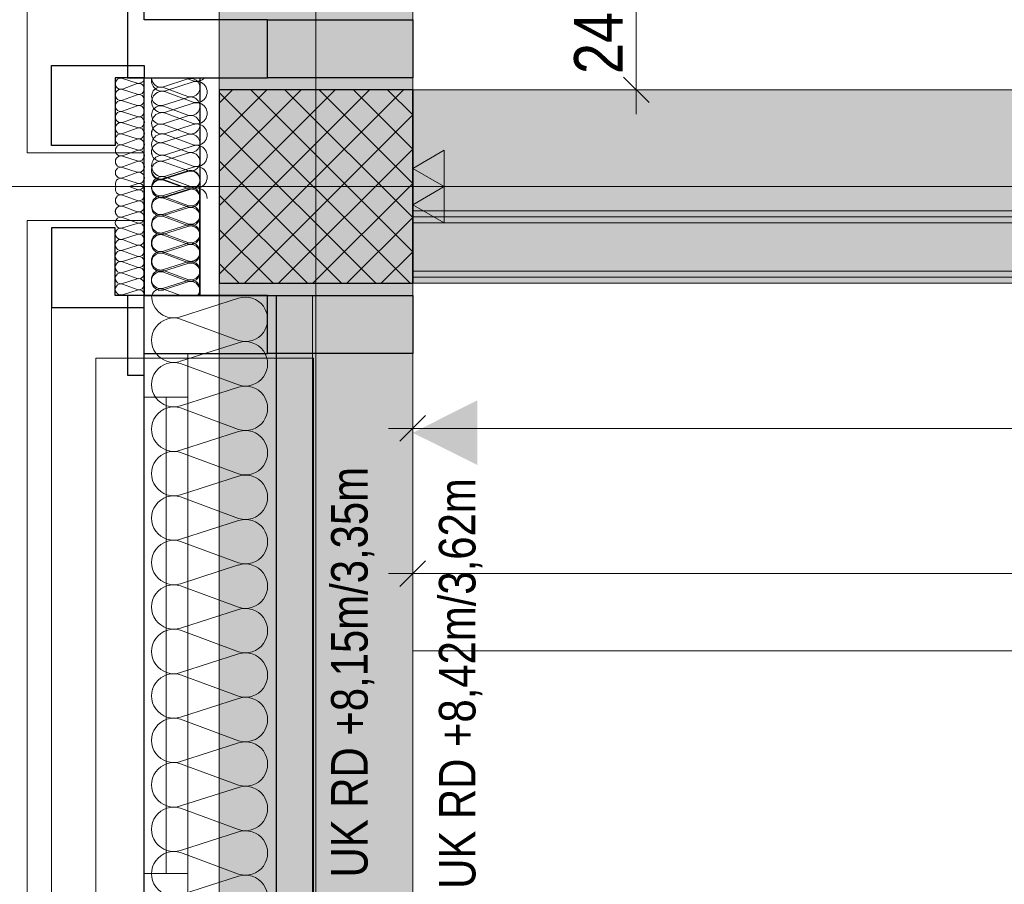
# Model space of a CAD drawing. Extents: x -420 to 300, y 62 to 1162.
# Tile 47 of 130: x -315 to -274, y 581 to 616. Entities that reach past the tile are written whole.
import ezdxf
from ezdxf.lldxf.tags import DXFTag

# ---------------------------------------------------------------- set-up
doc = ezdxf.new("R2010")
doc.units = 0
doc.layers.get('0').update_dxf_attribs({"lineweight": 35})
for name, color, linetype, lineweight, true_color in [('00 -Bauelemente -Dämmung innen', 7, 'Continuous', 9, 0xff7fe6), ('00 -Bauelemente -Gipskarton', 7, 'Continuous', 9, 0xff7fe6), ('00_Beschriftung UZ', 3, 'Continuous', 13, 0x00ff00), ('30 -33 Aussenwände- 3 Aussenstützen', 7, 'Continuous', 50, 0x0000dd), ('30 -33 Aussenwände- 7 Fassade_ Elemente', 7, 'Continuous', 9, 0x00aacc), ('30 -34 Innenwände- 2 nichttragend', 7, 'Continuous', 18, 0xff7fe6), ('30 -35 Decken- 1 Konstruktion-Träger- Stahlbeton', 7, 'grob-A06G9F4K8I', 13, 0x33aa00), ('60- 61 allgemeine Ausstattung- 1 Möbel', 7, 'Continuous', 9, 0x00cccc), ('70 -72 Beschriftung- 2 Beschriftung Bauteile', 7, 'Continuous', 9, 0x9999ff), ('70 -76 Bemaßung- 2 Allgemein', 9, 'Continuous', 5, 0x808080)]:
    doc.layers.add(name, color=color, linetype=linetype, lineweight=lineweight, true_color=true_color)
doc.layers.add('70 -71 Achsen- 1 Gebäudeachsen', color=7, linetype='STRICHPUNKT2-A06G9F4J8I', lineweight=18)
doc.layers.add('iwb_Schraffur_Unterzug', color=7, linetype='Continuous', lineweight=5, true_color=0xffffcc, plot=False)
doc.styles.get("Standard").update_dxf_attribs({"font": 'ARIALN.TTF'})
tags = doc.linetypes.add('grob-A06G9F4K8I', pattern=[14, 3, -8, 3]).pattern_tags.tags
tags[8:9] = [DXFTag(74, 4), DXFTag(75, 0), DXFTag(340, '0'), DXFTag(46, 0.0), DXFTag(50, 0.0), DXFTag(44, 0.0), DXFTag(45, 0.0)]
tags[6:7] = [DXFTag(74, 4), DXFTag(75, 0), DXFTag(340, '0'), DXFTag(46, 0.0), DXFTag(50, 0.0), DXFTag(44, 0.0), DXFTag(45, 0.0)]
tags[4:5] = [DXFTag(74, 4), DXFTag(75, 0), DXFTag(340, '0'), DXFTag(46, 0.0), DXFTag(50, 0.0), DXFTag(44, 0.0), DXFTag(45, 0.0)]
tags = doc.linetypes.add('STRICHPUNKT2-A06G9F4J8I', pattern=[12.7, 6.35, -3.175, 0, -3.175]).pattern_tags.tags
tags[10:11] = [DXFTag(74, 4), DXFTag(75, 0), DXFTag(340, '0'), DXFTag(46, 0.0), DXFTag(50, 0.0), DXFTag(44, 0.0), DXFTag(45, 0.0)]
tags[8:9] = [DXFTag(74, 4), DXFTag(75, 0), DXFTag(340, '0'), DXFTag(46, 0.0), DXFTag(50, 0.0), DXFTag(44, 0.0), DXFTag(45, 0.0)]
tags[6:7] = [DXFTag(74, 4), DXFTag(75, 0), DXFTag(340, '0'), DXFTag(46, 0.0), DXFTag(50, 0.0), DXFTag(44, 0.0), DXFTag(45, 0.0)]
tags[4:5] = [DXFTag(74, 4), DXFTag(75, 0), DXFTag(340, '0'), DXFTag(46, 0.0), DXFTag(50, 0.0), DXFTag(44, 0.0), DXFTag(45, 0.0)]

# ---------------------------------------------------------------- blocks, each defined once
blk = doc.blocks.new('Referenz-A06G9F4L8I')
at = {"layer": '00 -Bauelemente -Dämmung innen', "color": 0, "linetype": 'Continuous', "ltscale": 0.13}
for p, q in [((-298.298, 607.953), (-191.098, 607.953)), ((-298.298, 605.953), (-188.298, 605.953))]:
    blk.add_line(p, q, dxfattribs=at)
at = {"layer": '00 -Bauelemente -Gipskarton', "color": 0, "linetype": 'Continuous', "ltscale": 0.13}
for p, q in [((-298.298, 608.453), (-191.598, 608.453)), ((-298.298, 608.203), (-191.348, 608.203)), ((-298.298, 607.953), (-191.098, 607.953)), ((-298.298, 605.953), (-188.298, 605.953)), ((-298.298, 605.703), (-188.298, 605.703)), ((-298.298, 605.453), (-188.298, 605.453))]:
    blk.add_line(p, q, dxfattribs=at)
at = {"layer": '00_Beschriftung UZ', "color": 0, "lineweight": 0}
for points in [[(-300.968, 600.606), (-298.298, 599.274), (-300.967, 597.936)], [(-295.627, 597.942), (-298.298, 599.274), (-295.629, 600.612)]]:
    blk.add_solid(points, dxfattribs=at)
at = {"layer": '30 -33 Aussenwände- 3 Aussenstützen', "color": 0, "lineweight": 9}
for p, q in [((-306.298, 612.901), (-305.745, 613.453)), ((-306.298, 611.487), (-304.331, 613.453)), ((-306.298, 610.073), (-302.917, 613.453)), ((-306.298, 608.658), (-301.503, 613.453)), ((-306.298, 607.244), (-300.088, 613.453)), ((-306.298, 605.83), (-298.674, 613.453)), ((-306.298, 613.342), (-298.409, 605.453)), ((-304.995, 613.453), (-298.298, 606.756)), ((-303.581, 613.453), (-298.298, 608.171)), ((-302.166, 613.453), (-298.298, 609.585)), ((-300.752, 613.453), (-298.298, 610.999)), ((-299.338, 613.453), (-298.298, 612.413)), ((-305.26, 605.453), (-298.298, 612.416)), ((-306.298, 611.928), (-299.823, 605.453)), ((-303.846, 605.453), (-298.298, 611.001)), ((-306.298, 610.514), (-301.237, 605.453)), ((-302.298, 610.453), (-302.298, 608.453)), ((-303.298, 609.453), (-301.298, 609.453)), ((-302.432, 605.453), (-298.298, 609.587)), ((-306.298, 609.099), (-302.652, 605.453)), ((-301.017, 605.453), (-298.298, 608.173)), ((-306.298, 607.685), (-304.066, 605.453)), ((-299.603, 605.453), (-298.298, 606.759)), ((-306.298, 606.271), (-305.48, 605.453))]:
    blk.add_line(p, q, dxfattribs=at)
at = {"layer": '30 -33 Aussenwände- 3 Aussenstützen', "color": 0, "linetype": 'Continuous', "lineweight": -2, "ltscale": 0.25}
for p, q in [((-298.298, 613.453), (-306.298, 613.453)), ((-306.298, 613.453), (-306.298, 605.453)), ((-298.298, 605.453), (-298.298, 613.453)), ((-306.298, 605.453), (-298.298, 605.453))]:
    blk.add_line(p, q, dxfattribs=at)
at = {"layer": '30 -33 Aussenwände- 7 Fassade_ Elemente', "color": 0, "linetype": 'Continuous', "ltscale": 0.13}
for p, q in [((-314.238, 610.853), (-314.238, 773.053)), ((-298.298, 769.953), (-298.298, 613.953)), ((-309.698, 613.732), (-310.298, 613.924)), ((-310.298, 613.487), (-309.698, 613.709)), ((-298.298, 613.953), (-309.398, 613.953)), ((-309.398, 613.953), (-309.398, 610.853)), ((-308.598, 613.584), (-307.598, 613.905)), ((-307.373, 613.783), (-308.523, 613.414)), ((-307.373, 613.826), (-307.716, 613.953)), ((-309.698, 613.272), (-310.298, 613.464)), ((-307.598, 613.177), (-308.598, 613.546)), ((-308.523, 613.371), (-307.373, 612.945)), ((-310.297, 613.027), (-309.697, 613.249)), ((-309.697, 612.812), (-310.297, 613.005)), ((-308.598, 612.818), (-307.598, 613.139)), ((-307.373, 612.902), (-308.523, 612.533)), ((-310.297, 612.568), (-309.697, 612.79)), ((-309.697, 612.353), (-310.297, 612.545)), ((-307.598, 612.411), (-308.598, 612.78)), ((-308.523, 612.49), (-307.373, 612.064)), ((-310.297, 612.108), (-309.697, 612.33)), ((-309.696, 611.893), (-310.297, 612.085)), ((-308.598, 612.052), (-307.598, 612.373)), ((-310.296, 611.648), (-309.696, 611.871)), ((-307.598, 611.645), (-308.598, 612.014)), ((-307.373, 612.021), (-308.523, 611.652)), ((-309.696, 611.433), (-310.296, 611.626)), ((-310.296, 611.189), (-309.696, 611.411)), ((-308.598, 611.286), (-307.598, 611.607)), ((-307.598, 610.878), (-308.598, 611.248)), ((-308.523, 611.609), (-307.373, 611.184)), ((-309.398, 610.853), (-314.238, 610.853)), ((-309.696, 610.974), (-310.296, 611.166)), ((-310.296, 610.729), (-309.696, 610.951)), ((-308.598, 610.52), (-307.598, 610.841)), ((-307.373, 611.14), (-308.523, 610.771)), ((-309.695, 610.514), (-310.296, 610.707)), ((-310.295, 610.269), (-309.695, 610.492)), ((-307.598, 610.112), (-308.598, 610.482)), ((-308.523, 610.728), (-307.373, 610.303)), ((-302.298, 610.453), (-302.298, 608.453)), ((-302.298, 608.453), (-302.298, 610.453)), ((-309.695, 610.055), (-310.295, 610.247)), ((-310.295, 609.81), (-309.695, 610.032)), ((-308.598, 609.784), (-307.598, 610.105)), ((-308.598, 609.754), (-307.598, 610.075)), ((-307.373, 610.259), (-308.523, 609.89)), ((-309.695, 609.595), (-310.295, 609.787)), ((-307.598, 609.377), (-308.598, 609.746)), ((-308.598, 609.716), (-307.887, 609.453)), ((-308.523, 609.847), (-307.373, 609.422)), ((-309.695, 609.312), (-310.295, 609.12)), ((-309.695, 609.572), (-310.017, 609.453)), ((-309.695, 609.334), (-310.017, 609.454)), ((-308.598, 609.084), (-307.598, 609.405)), ((-308.598, 609.018), (-307.598, 609.339)), ((-307.373, 609.378), (-308.523, 609.009)), ((-303.298, 609.453), (-301.298, 609.453)), ((-303.298, 609.453), (-301.298, 609.453)), ((-310.295, 609.097), (-309.695, 608.875)), ((-309.695, 608.852), (-310.295, 608.66)), ((-307.598, 608.677), (-308.598, 609.046)), ((-307.598, 608.611), (-308.598, 608.98)), ((-309.695, 608.393), (-310.296, 608.2)), ((-310.295, 608.637), (-309.695, 608.415)), ((-308.598, 608.318), (-307.598, 608.639)), ((-308.598, 608.252), (-307.598, 608.573)), ((-309.398, 608.053), (-314.238, 608.053)), ((-314.238, 608.053), (-314.238, 550.853)), ((-314.238, 608.053), (-314.238, 445.753)), ((-310.296, 608.178), (-309.696, 607.956)), ((-309.398, 604.953), (-309.398, 608.053)), ((-307.598, 607.911), (-308.598, 608.28)), ((-307.598, 607.845), (-308.598, 608.214)), ((-309.696, 607.933), (-310.296, 607.741)), ((-310.296, 607.718), (-309.696, 607.496)), ((-308.598, 607.552), (-307.598, 607.873)), ((-308.598, 607.486), (-307.598, 607.807)), ((-309.696, 607.473), (-310.296, 607.281)), ((-310.296, 607.259), (-309.696, 607.036)), ((-307.598, 607.145), (-308.598, 607.514)), ((-307.598, 607.078), (-308.598, 607.448)), ((-309.696, 607.014), (-310.297, 606.821)), ((-310.297, 606.799), (-309.697, 606.577)), ((-308.598, 606.786), (-307.598, 607.107)), ((-308.598, 606.72), (-307.598, 607.041)), ((-309.697, 606.554), (-310.297, 606.362)), ((-307.598, 606.378), (-308.598, 606.748)), ((-307.598, 606.312), (-308.598, 606.682)), ((-310.297, 606.339), (-309.697, 606.117)), ((-309.697, 606.095), (-310.297, 605.902)), ((-308.598, 606.02), (-307.598, 606.341)), ((-308.598, 605.954), (-307.598, 606.275)), ((-307.598, 605.612), (-308.598, 605.982)), ((-309.698, 605.635), (-310.298, 605.443)), ((-310.297, 605.88), (-309.697, 605.657)), ((-307.598, 605.546), (-308.598, 605.916)), ((-308.598, 605.254), (-307.598, 605.575)), ((-310.298, 605.42), (-309.698, 605.198)), ((-309.698, 605.175), (-310.298, 604.983)), ((-308.598, 605.187), (-307.598, 605.509)), ((-308.598, 605.216), (-307.887, 604.953)), ((-298.298, 604.953), (-309.398, 604.953)), ((-302.438, 604.953), (-309.398, 604.953)), ((-307.898, 604.066), (-305.498, 604.838)), ((-302.438, 448.953), (-302.438, 604.953)), ((-298.298, 553.953), (-298.298, 604.953)), ((-313.238, 449.453), (-313.238, 604.453)), ((-313.238, 604.453), (-309.398, 604.453)), ((-309.398, 604.453), (-309.398, 449.453)), ((-305.498, 603.089), (-307.898, 603.976)), ((-307.898, 602.228), (-305.498, 602.999)), ((-309.398, 579.453), (-309.398, 602.553)), ((-309.398, 602.553), (-307.598, 602.553)), ((-307.598, 602.553), (-307.598, 579.453)), ((-305.498, 601.251), (-307.898, 602.138)), ((-307.898, 600.389), (-305.498, 601.161)), ((-305.498, 599.412), (-307.898, 600.299)), ((-307.898, 598.551), (-305.498, 599.322)), ((-305.498, 597.574), (-307.898, 598.461)), ((-307.898, 596.712), (-305.498, 597.484)), ((-305.498, 595.735), (-307.898, 596.622)), ((-307.898, 594.874), (-305.498, 595.645)), ((-305.498, 593.897), (-307.898, 594.784)), ((-307.898, 593.035), (-305.498, 593.807)), ((-305.498, 592.058), (-307.898, 592.945)), ((-307.898, 591.197), (-305.498, 591.968)), ((-305.498, 590.219), (-307.898, 591.107)), ((-307.898, 589.358), (-305.498, 590.129)), ((-305.498, 588.381), (-307.898, 589.268)), ((-307.898, 587.52), (-305.498, 588.291)), ((-305.498, 586.542), (-307.898, 587.43)), ((-307.898, 585.681), (-305.498, 586.452)), ((-305.498, 584.704), (-307.898, 585.591)), ((-307.898, 583.843), (-305.498, 584.614)), ((-305.498, 582.865), (-307.898, 583.753)), ((-307.898, 582.004), (-305.498, 582.775)), ((-305.498, 581.027), (-307.898, 581.914)), ((-307.898, 580.165), (-305.498, 580.937))]:
    blk.add_line(p, q, dxfattribs=at)
at = {"layer": '30 -33 Aussenwände- 7 Fassade_ Elemente', "color": 0, "linetype": 'Continuous', "lineweight": -2, "ltscale": 0.25}
for p, q in [((-310.098, 617.253), (-310.098, 613.953)), ((-309.398, 616.353), (-309.398, 617.253)), ((-304.298, 616.353), (-309.398, 616.353)), ((-304.298, 616.353), (-298.298, 616.353)), ((-304.298, 613.953), (-304.298, 616.353)), ((-298.298, 616.353), (-298.298, 613.953)), ((-313.238, 614.453), (-309.398, 614.453)), ((-313.238, 611.153), (-313.238, 614.453)), ((-309.398, 614.453), (-309.398, 613.953)), ((-310.598, 613.953), (-310.598, 611.153)), ((-309.398, 613.953), (-310.598, 613.953)), ((-310.098, 613.953), (-304.298, 613.953)), ((-309.398, 609.453), (-309.398, 613.953)), ((-309.398, 613.953), (-307.098, 613.953)), ((-307.098, 613.953), (-307.098, 609.453)), ((-298.298, 613.953), (-304.298, 613.953)), ((-310.598, 611.153), (-313.238, 611.153)), ((-309.398, 609.453), (-309.398, 604.953)), ((-309.398, 444.453), (-309.398, 609.453)), ((-307.098, 604.953), (-307.098, 609.453)), ((-307.098, 609.453), (-307.098, 604.953)), ((-313.238, 607.753), (-313.238, 604.453)), ((-310.598, 607.753), (-313.238, 607.753)), ((-310.598, 604.953), (-310.598, 607.753)), ((-309.398, 604.953), (-310.598, 604.953)), ((-310.098, 604.953), (-310.098, 601.653)), ((-304.298, 604.953), (-310.098, 604.953)), ((-309.398, 604.953), (-307.098, 604.953)), ((-309.398, 604.453), (-309.398, 604.953)), ((-307.098, 604.953), (-303.938, 604.953)), ((-304.298, 604.953), (-298.298, 604.953)), ((-304.298, 602.553), (-304.298, 604.953)), ((-303.938, 604.953), (-303.938, 448.953)), ((-298.298, 604.953), (-298.298, 602.553)), ((-313.238, 604.453), (-309.398, 604.453)), ((-309.398, 601.653), (-309.398, 602.553)), ((-309.398, 602.553), (-304.298, 602.553)), ((-298.298, 602.553), (-304.298, 602.553)), ((-310.098, 601.653), (-309.398, 601.653))]:
    blk.add_line(p, q, dxfattribs=at)
at = {"layer": '30 -33 Aussenwände- 7 Fassade_ Elemente', "color": 0}
for p, q in [((-311.398, 602.353), (-309.398, 602.353)), ((-311.398, 579.453), (-311.398, 602.353)), ((-307.598, 602.353), (-309.398, 602.353)), ((-309.398, 602.353), (-309.398, 600.753)), ((-302.398, 602.353), (-307.598, 602.353)), ((-307.598, 600.753), (-307.598, 602.353)), ((-302.398, 579.453), (-302.398, 602.353)), ((-309.398, 581.053), (-309.398, 600.753)), ((-309.398, 600.753), (-307.598, 600.753)), ((-308.498, 600.753), (-308.498, 581.053)), ((-307.598, 600.753), (-307.598, 581.053)), ((-307.598, 581.053), (-309.398, 581.053)), ((-309.398, 579.453), (-309.398, 581.053)), ((-307.598, 581.053), (-307.598, 579.453))]:
    blk.add_line(p, q, dxfattribs=at)
at = {"layer": '30 -33 Aussenwände- 7 Fassade_ Elemente', "color": 0, "linetype": 'Continuous', "lineweight": 18, "ltscale": 0.18}
for p, q in [((-309.398, 600.753), (-309.398, 602.553)), ((-309.398, 602.553), (-307.598, 602.553)), ((-307.598, 602.553), (-307.598, 600.753)), ((-307.598, 600.753), (-309.398, 600.753)), ((-308.498, 581.053), (-308.498, 600.753)), ((-309.398, 579.453), (-309.398, 581.053)), ((-309.398, 581.053), (-307.598, 581.053)), ((-307.598, 581.053), (-307.598, 579.453))]:
    blk.add_line(p, q, dxfattribs=at)
at = {"layer": '30 -33 Aussenwände- 7 Fassade_ Elemente', "color": 0, "linetype": 'Continuous', "ltscale": 0.13}
for centre, major_axis, end_param in [((-310.368, 613.705), (0.07, 0.219), 3.765224), ((-309.628, 613.95), (-0.07, -0.219), 1.896254), ((-309.627, 613.491), (-0.07, -0.219), 3.764652), ((-308.658, 613.833), (-0.423, 0.121), 2.160679), ((-308.715, 613.948), (-0.383, 0.005), 1.896254), ((-307.48, 613.541), (-0.117, -0.364), 3.765224), ((-307.238, 614.245), (-0.135, -0.419), 1.157172), ((-307.238, 613.364), (0.356, 0.258), 1.254884), ((-310.368, 613.246), (0.07, 0.219), 3.765224), ((-309.627, 613.031), (-0.07, -0.219), 3.764652), ((-308.658, 612.952), (0.135, 0.419), 3.765224), ((-308.715, 613.182), (0.117, 0.364), 3.764652), ((-308.658, 612.952), (0.135, 0.419), 1.255075), ((-307.238, 613.364), (0.356, -0.258), 1.254884), ((-310.368, 612.786), (0.07, 0.219), 3.765224), ((-308.658, 612.952), (-0.356, 0.258), 1.255075), ((-307.48, 612.775), (-0.117, -0.364), 3.765224), ((-307.238, 613.364), (-0.135, -0.419), 1.254884), ((-307.238, 612.483), (0.356, 0.258), 1.254884), ((-307.238, 612.483), (-0.135, -0.419), 3.764652), ((-310.367, 612.326), (0.07, 0.219), 3.765224), ((-309.627, 612.571), (-0.07, -0.219), 3.764652), ((-308.658, 612.071), (0.135, 0.419), 3.765224), ((-308.715, 612.416), (0.117, 0.364), 3.764652), ((-308.658, 612.952), (-0.356, -0.258), 1.255075), ((-308.658, 612.071), (0.135, 0.419), 1.255075), ((-307.238, 612.483), (0.356, -0.258), 1.254884), ((-310.367, 611.867), (0.07, 0.219), 3.765224), ((-309.626, 612.112), (-0.07, -0.219), 3.764652), ((-308.658, 612.071), (-0.356, 0.258), 1.255075), ((-308.715, 611.65), (0.117, 0.364), 3.764652), ((-308.715, 611.65), (0.117, 0.364), 1.254884), ((-307.48, 612.009), (-0.117, -0.364), 3.765224), ((-307.238, 612.483), (-0.135, -0.419), 1.254884), ((-307.238, 611.602), (0.356, 0.258), 1.254884), ((-307.238, 611.602), (-0.135, -0.419), 3.764652), ((-310.367, 611.407), (0.07, 0.219), 3.765224), ((-309.626, 611.652), (-0.07, -0.219), 3.764652), ((-308.658, 611.19), (0.135, 0.419), 3.765224), ((-308.715, 611.65), (-0.31, 0.225), 1.254884), ((-308.658, 612.071), (-0.356, -0.258), 1.255075), ((-307.48, 611.243), (0.31, 0.225), 1.255075), ((-307.48, 611.243), (-0.117, -0.364), 3.765224), ((-307.238, 611.602), (0.356, -0.258), 1.254884), ((-309.626, 611.192), (-0.07, -0.219), 3.764652), ((-308.715, 610.884), (0.117, 0.364), 3.764652), ((-308.715, 611.65), (-0.31, -0.225), 1.254884), ((-308.715, 610.884), (0.117, 0.364), 1.254884), ((-307.238, 611.602), (-0.135, -0.419), 1.254884), ((-307.48, 611.243), (0.31, -0.225), 1.255075), ((-310.366, 610.948), (0.07, 0.219), 3.765224), ((-309.625, 610.733), (-0.07, -0.219), 3.764652), ((-309.625, 610.733), (0.186, 0.135), 1.254884), ((-309.625, 610.733), (0.186, -0.135), 1.254884), ((-308.715, 610.884), (-0.31, 0.225), 1.254884), ((-307.48, 611.243), (-0.117, -0.364), 1.255075), ((-307.48, 610.477), (0.31, 0.225), 1.255075), ((-307.48, 610.477), (-0.117, -0.364), 3.765224), ((-307.238, 610.721), (-0.135, -0.419), 3.764652), ((-310.366, 610.488), (0.07, 0.219), 3.765224), ((-310.366, 610.488), (-0.186, 0.135), 1.255075), ((-310.366, 610.488), (0.07, 0.219), 1.255075), ((-309.625, 610.733), (-0.07, -0.219), 1.254884), ((-309.625, 610.273), (0.186, 0.135), 1.254884), ((-309.625, 610.273), (-0.07, -0.219), 3.764652), ((-308.658, 610.309), (0.135, 0.419), 3.765224), ((-308.715, 610.884), (-0.31, -0.225), 1.254884), ((-308.715, 610.118), (0.117, 0.364), 1.254884), ((-307.48, 610.477), (0.31, -0.225), 1.255075), ((-310.365, 610.028), (0.07, 0.219), 3.765224), ((-310.365, 610.028), (-0.186, 0.135), 1.255075), ((-310.366, 610.488), (-0.186, -0.135), 1.255075), ((-310.365, 610.028), (0.07, 0.219), 1.255075), ((-309.625, 610.273), (-0.07, -0.219), 1.254884), ((-309.624, 609.814), (0.186, 0.135), 1.254884), ((-309.625, 610.273), (0.186, -0.135), 1.254884), ((-308.715, 610.118), (-0.31, 0.225), 1.254884), ((-308.715, 610.148), (-0.383, 0.005), 1.896254), ((-307.48, 610.477), (-0.117, -0.364), 1.255075), ((-307.48, 609.741), (-0.117, -0.364), 3.765224), ((-307.48, 609.711), (0.283, -0.257), 2.619647), ((-307.238, 609.841), (-0.135, -0.419), 3.764652), ((-310.365, 609.569), (0.07, 0.219), 2.411197), ((-310.365, 610.028), (-0.186, -0.135), 1.255075), ((-309.624, 609.814), (-0.07, -0.219), 1.254884), ((-309.624, 609.354), (0.207, 0.1), 1.434048), ((-309.624, 609.814), (0.186, -0.135), 1.254884), ((-308.658, 609.428), (0.135, 0.419), 3.765224), ((-308.715, 609.382), (0.117, 0.364), 3.764652), ((-308.715, 609.352), (0.117, 0.364), 1.613483), ((-308.715, 610.118), (-0.31, -0.225), 1.254884), ((-310.365, 609.338), (-0.198, 0.116), 2.411197), ((-309.624, 609.553), (-0.071, -0.219), 1.434048), ((-309.624, 609.093), (0.186, 0.135), 1.254884), ((-309.624, 609.093), (0.186, -0.135), 1.254884), ((-308.715, 609.448), (-0.383, 0.005), 1.896254), ((-307.48, 609.041), (-0.117, -0.364), 3.765224), ((-307.48, 608.975), (-0.117, -0.364), 3.765224), ((-307.238, 608.96), (0.44, -0.006), 1.896254), ((-310.365, 608.879), (0.071, 0.219), 3.765224), ((-310.365, 608.879), (-0.186, 0.135), 1.255075), ((-310.365, 608.879), (0.071, 0.219), 1.255075), ((-309.624, 609.093), (-0.071, -0.219), 1.254884), ((-309.625, 608.634), (-0.071, -0.219), 3.764652), ((-309.625, 608.634), (0.186, 0.135), 1.254884), ((-308.715, 608.682), (0.117, 0.364), 3.764652), ((-308.715, 608.616), (0.117, 0.364), 3.764652), ((-310.366, 608.419), (0.071, 0.219), 3.765224), ((-310.366, 608.419), (-0.186, 0.135), 1.255075), ((-310.366, 608.419), (0.071, 0.219), 1.255075), ((-310.365, 608.879), (-0.186, -0.135), 1.255075), ((-309.625, 608.174), (-0.071, -0.219), 3.764652), ((-309.625, 608.634), (-0.071, -0.219), 1.254884), ((-309.625, 608.174), (0.186, 0.135), 1.254884), ((-309.625, 608.634), (0.186, -0.135), 1.254884), ((-307.48, 608.275), (-0.117, -0.364), 3.765224), ((-307.48, 608.209), (-0.117, -0.364), 3.765224), ((-310.366, 607.959), (0.071, 0.219), 3.765224), ((-310.366, 608.419), (-0.186, -0.135), 1.255075), ((-309.625, 608.174), (-0.071, -0.219), 1.254884), ((-309.625, 608.174), (0.186, -0.135), 1.254884), ((-308.715, 607.916), (0.117, 0.364), 3.764652), ((-308.715, 607.85), (0.117, 0.364), 3.764652), ((-310.367, 607.5), (0.071, 0.219), 3.765224), ((-309.626, 607.714), (-0.071, -0.219), 3.764652), ((-307.48, 607.509), (-0.117, -0.364), 3.765224), ((-307.48, 607.443), (-0.117, -0.364), 3.765224), ((-310.367, 607.04), (0.071, 0.219), 3.765224), ((-309.626, 607.255), (-0.071, -0.219), 3.764652), ((-308.715, 607.15), (0.117, 0.364), 3.764652), ((-308.715, 607.084), (0.117, 0.364), 3.764652), ((-308.715, 607.15), (-0.31, 0.225), 1.254884), ((-308.715, 607.084), (-0.31, 0.225), 1.254884), ((-308.715, 607.15), (0.117, 0.364), 1.254884), ((-308.715, 607.084), (0.117, 0.364), 1.254884), ((-310.367, 606.58), (0.071, 0.219), 3.765224), ((-309.626, 606.795), (-0.071, -0.219), 3.764652), ((-308.715, 606.384), (0.117, 0.364), 3.764652), ((-308.715, 607.15), (-0.31, -0.225), 1.254884), ((-308.715, 607.084), (-0.31, -0.225), 1.254884), ((-308.715, 606.384), (0.117, 0.364), 1.254884), ((-307.48, 606.743), (0.31, 0.225), 1.255075), ((-307.48, 606.743), (-0.117, -0.364), 3.765224), ((-307.48, 606.677), (-0.117, -0.364), 3.765224), ((-307.48, 606.677), (0.31, 0.225), 1.255075), ((-307.48, 606.743), (0.31, -0.225), 1.255075), ((-307.48, 606.677), (0.31, -0.225), 1.255075), ((-310.368, 606.121), (0.071, 0.219), 3.765224), ((-309.627, 606.336), (-0.071, -0.219), 3.764652), ((-308.715, 606.318), (0.117, 0.364), 3.764652), ((-308.715, 606.384), (-0.31, 0.225), 1.254884), ((-308.715, 606.318), (-0.31, 0.225), 1.254884), ((-308.715, 606.318), (0.117, 0.364), 1.254884), ((-307.48, 606.743), (-0.117, -0.364), 1.255075), ((-307.48, 606.677), (-0.117, -0.364), 1.255075), ((-307.48, 605.977), (0.31, 0.225), 1.255075), ((-307.48, 605.977), (-0.117, -0.364), 3.765224), ((-309.627, 605.876), (-0.071, -0.219), 3.764652), ((-308.715, 606.384), (-0.31, -0.225), 1.254884), ((-308.715, 606.318), (-0.31, -0.225), 1.254884), ((-308.715, 605.618), (0.117, 0.364), 1.254884), ((-308.715, 605.552), (0.117, 0.364), 1.254884), ((-307.48, 605.911), (-0.117, -0.364), 3.765224), ((-307.48, 605.911), (0.31, 0.225), 1.255075), ((-307.48, 605.977), (0.31, -0.225), 1.255075), ((-307.48, 605.911), (0.31, -0.225), 1.255075), ((-310.368, 605.661), (0.071, 0.219), 3.765224), ((-309.627, 605.416), (-0.071, -0.219), 3.764652), ((-308.715, 605.618), (-0.31, 0.225), 1.254884), ((-308.715, 605.552), (-0.31, 0.225), 1.254884), ((-307.48, 605.977), (-0.117, -0.364), 1.255075), ((-307.48, 605.911), (-0.117, -0.364), 1.255075), ((-307.48, 605.211), (0.283, -0.257), 2.619647), ((-307.48, 605.145), (0.383, 0.009), 1.859564), ((-310.368, 605.202), (0.071, 0.219), 3.765224), ((-309.628, 604.957), (0.23, -0.003), 1.896254), ((-308.715, 604.852), (0.117, 0.364), 1.613483), ((-308.715, 605.618), (-0.31, -0.225), 1.254884), ((-308.715, 605.552), (-0.31, -0.225), 1.254884), ((-308.715, 604.786), (0.106, 0.368), 0.561694), ((-308.179, 604.941), (-0.918, 0.013), 1.896254), ((-305.216, 603.963), (-0.282, -0.874), 3.765224), ((-308.179, 603.102), (0.282, 0.874), 3.764652), ((-305.216, 602.125), (-0.282, -0.874), 3.765224), ((-308.179, 601.264), (0.282, 0.874), 3.764652), ((-305.216, 600.286), (-0.282, -0.874), 3.765224), ((-308.179, 599.425), (0.282, 0.874), 3.764652), ((-305.216, 598.448), (-0.282, -0.874), 3.765224), ((-308.179, 597.587), (0.282, 0.874), 3.764652), ((-305.216, 596.609), (-0.282, -0.874), 3.765224), ((-308.179, 595.748), (0.282, 0.874), 3.764652), ((-305.216, 594.771), (-0.282, -0.874), 3.765224), ((-308.179, 593.909), (0.282, 0.874), 3.764652), ((-305.216, 592.932), (-0.282, -0.874), 3.765224), ((-308.179, 592.071), (0.282, 0.874), 3.764652), ((-305.216, 591.094), (-0.282, -0.874), 3.765224), ((-308.179, 590.232), (0.282, 0.874), 3.764652), ((-305.216, 589.255), (-0.282, -0.874), 3.765224), ((-308.179, 588.394), (0.282, 0.874), 3.764652), ((-305.216, 587.417), (-0.282, -0.874), 3.765224), ((-308.179, 586.555), (0.282, 0.874), 3.764652), ((-305.216, 585.578), (-0.282, -0.874), 3.765224), ((-308.179, 584.717), (0.282, 0.874), 3.764652), ((-305.216, 583.74), (-0.282, -0.874), 3.765224), ((-308.179, 582.878), (0.282, 0.874), 3.764652), ((-305.216, 581.901), (-0.282, -0.874), 3.765224), ((-308.179, 581.04), (0.282, 0.874), 3.764652), ((-305.216, 580.063), (-0.282, -0.874), 3.765224)]:
    blk.add_ellipse(centre, major_axis=major_axis, ratio=1, start_param=0, end_param=end_param, dxfattribs=at)
at = {"layer": '30 -34 Innenwände- 2 nichttragend', "color": 0, "linetype": 'Continuous', "ltscale": 0.18}
for p, q in [((-298.298, 608.453), (-191.598, 608.453)), ((-298.298, 605.453), (-298.298, 608.453)), ((-298.298, 605.453), (-188.298, 605.453))]:
    blk.add_line(p, q, dxfattribs=at)
at = {"layer": '30 -35 Decken- 1 Konstruktion-Träger- Stahlbeton', "color": 0}
for p, q in [((-306.298, 770.453), (-306.298, 388.453)), ((-298.298, 770.453), (-298.298, 388.453)), ((-2.298, 613.453), (-298.298, 613.453)), ((-2.298, 605.453), (-298.298, 605.453))]:
    blk.add_line(p, q, dxfattribs=at)
at = {"layer": '30 -35 Decken- 1 Konstruktion-Träger- Stahlbeton', "color": 0, "linetype": 'Continuous', "lineweight": 35, "ltscale": 0.35}
blk.add_line((-298.298, 605.453), (-298.298, 613.453), dxfattribs=at)
at = {"layer": '60- 61 allgemeine Ausstattung- 1 Möbel', "color": 0, "linetype": 'Continuous', "ltscale": 0.13}
for p, q in [((-298.298, 605.453), (-188.298, 605.453)), ((-298.298, 590.253), (-298.298, 605.453)), ((-188.298, 590.253), (-298.298, 590.253))]:
    blk.add_line(p, q, dxfattribs=at)
at = {"layer": '70 -71 Achsen- 1 Gebäudeachsen', "color": 0, "linetype": 'STRICHPUNKT2-A06G9F4J8I', "ltscale": 0.18}
for p, q in [((-302.298, 1084.393), (-302.298, 84.953)), ((-387.238, 609.453), (76.501, 609.453))]:
    blk.add_line(p, q, dxfattribs=at)
at = {"layer": '70 -72 Beschriftung- 2 Beschriftung Bauteile', "color": 0}
for p, q in [((-298.298, 610.203), (-296.999, 610.953)), ((-296.999, 610.953), (-296.999, 609.453)), ((-296.999, 609.453), (-298.298, 610.203)), ((-298.298, 608.703), (-296.999, 609.453)), ((-296.999, 609.453), (-296.999, 607.953)), ((-296.999, 607.953), (-298.298, 608.703))]:
    blk.add_line(p, q, dxfattribs=at)
at = {"layer": '70 -72 Beschriftung- 2 Beschriftung Bauteile', "color": 0, "lineweight": 0}
for points in [[(-296.999, 609.453), (-298.298, 610.203), (-296.999, 610.953)], [(-296.999, 607.953), (-298.298, 608.703), (-296.999, 609.453)]]:
    blk.add_solid(points, dxfattribs=at)
at = {"layer": '70 -76 Bemaßung- 2 Allgemein', "color": 0, "linetype": 'Continuous', "ltscale": 0.13}
for p, q in [((-289.053, 614.514), (-289.053, 617.293)), ((-289.053, 612.453), (-289.053, 614.514)), ((-291.553, 613.453), (-288.053, 613.453)), ((-298.298, 601.953), (-298.298, 598.453)), ((-299.298, 599.453), (-297.237, 599.453)), ((-189.358, 599.453), (-297.237, 599.453)), ((-298.298, 595.953), (-298.298, 592.453)), ((-299.298, 593.453), (-297.237, 593.453)), ((-192.658, 593.453), (-297.237, 593.453))]:
    blk.add_line(p, q, dxfattribs=at)
at = {"layer": '70 -76 Bemaßung- 2 Allgemein', "color": 0, "linetype": 'Continuous', "lineweight": 20, "ltscale": 0.2}
for p, q in [((-288.522, 612.923), (-289.583, 613.984)), ((-298.828, 598.923), (-297.767, 599.984)), ((-298.828, 592.923), (-297.767, 593.984))]:
    blk.add_line(p, q, dxfattribs=at)
at = {"layer": '00_Beschriftung UZ', "color": 0, "linetype": 'Continuous', "ltscale": 0.13, "char_height": 1.51033, "attachment_point": 1, "rotation": 90}
for s, insert in [('{\\fArial Narrow;UK RD +8,15m/3,35m}', (-301.672, 580.889)), ('{\\fArial Narrow;UK RD +8,42m/3,62m}', (-297.212, 580.42))]:
    blk.add_mtext(s, dxfattribs=dict(at, insert=insert))
at = {"layer": '70 -76 Bemaßung- 2 Allgemein', "color": 0, "linetype": 'Continuous', "ltscale": 0.13, "insert": (-291.621, 614.106), "char_height": 2.01377, "attachment_point": 1, "rotation": 90}
blk.add_mtext('{\\fArial Narrow;24}', dxfattribs=at)
blk = doc.blocks.new('Referenz-A06G9F4N8I')
at = {"layer": 'iwb_Schraffur_Unterzug', "linetype": 'Continuous', "ltscale": 0.13}
blk.add_hatch(color=256, dxfattribs=at).paths.add_polyline_path([(-298.298, 609.453), (-298.298, 613.453), (-2.298, 613.453), (-2.298, 605.453), (-298.298, 605.453)])
blk.add_solid([(-306.298, 388.453), (-306.298, 995.453), (-298.298, 388.453), (-298.298, 995.453)], dxfattribs=at)

msp = doc.modelspace()

# ---------------------------------------------------------------- block references
at = {"color": 8, "lineweight": 25, "ltscale": 0.25, "true_color": 0x808080}
for name in ['Referenz-A06G9F4L8I', 'Referenz-A06G9F4N8I']:
    msp.add_blockref(name, (0, 0), dxfattribs=at)

doc.saveas('drawing.dxf')
